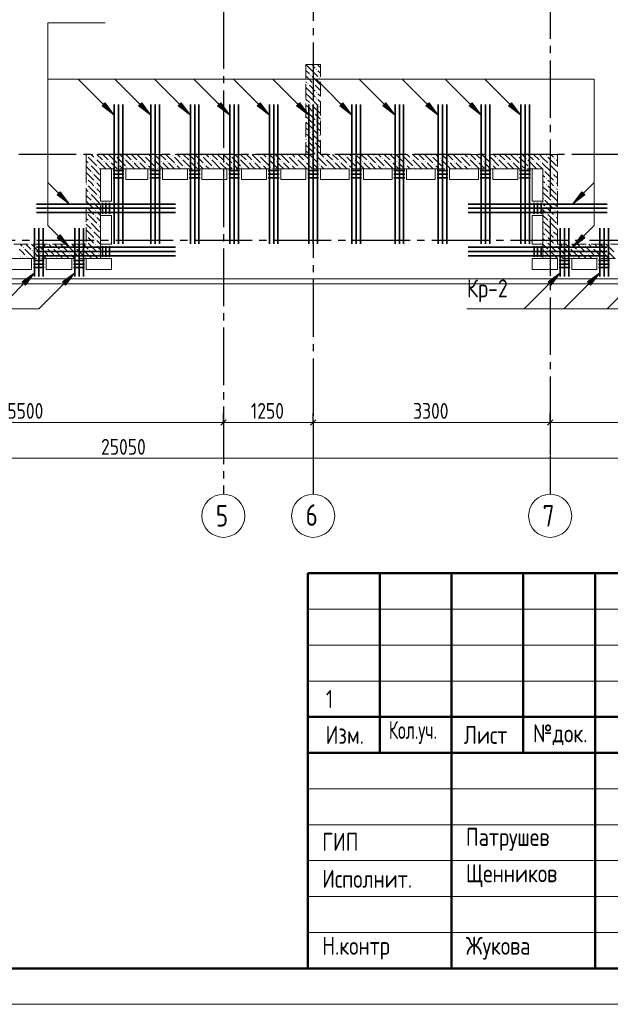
# Model space of a CAD drawing. Header units: millimetres. Extents: x 0 to 43617, y 0 to 59400.
# Tile 8 of 33: x 18988 to 27211, y 0 to 13706. Entities that reach past the tile are written whole.
import ezdxf

# ---------------------------------------------------------------- set-up
doc = ezdxf.new("R2010")
doc.units = ezdxf.units.MM
doc.linetypes.add('______2', pattern=[270, 200, -70])
doc.linetypes.add('______5', pattern=[1100, 800, -100, 100, -100])
for name, color, linetype, lineweight in [('S1 Стержни арматуры фон', 7, 'Continuous', 25), ('Standard', 7, 'Continuous', 25), ('Оси', 40, '______5', 18), ('Позиционная метка номер позиции', 7, 'Continuous', 13), ('Поперечное армирование AW фон', 7, 'Continuous', 25)]:
    doc.layers.add(name, color=color, linetype=linetype, lineweight=lineweight)
doc.layers.add('ЖБ Перекрытие верхний уровень', color=7, linetype='Continuous', lineweight=25, true_color=0xe0e0ff)
doc.layers.add('ЖБ Стена верхний уровень', color=7, linetype='Continuous', lineweight=25, true_color=0x006e00)
doc.styles.add('GOST 2.304-81', font='txt')
doc.styles.add('ISOCPEUR', font='txt')

msp = doc.modelspace()

# ---------------------------------------------------------------- hatches: boundary and pattern name
at = {"layer": 'ЖБ Стена верхний уровень', "linetype": 'Continuous', "lineweight": 18, "transparency": 33554687}
for points in [[(23034, 12933), (23041, 12940), (23047, 12933), (23041, 12927)], [(23114, 13013), (23121, 13020), (23127, 13013), (23121, 13007)], [(23154, 12893), (23161, 12900), (23167, 12893), (23161, 12887)], [(22994, 12813), (23001, 12820), (23007, 12813), (23001, 12807)], [(23074, 12813), (23081, 12820), (23087, 12813), (23081, 12807)], [(23114, 12693), (23121, 12700), (23127, 12693), (23121, 12687)], [(23114, 12613), (23121, 12620), (23127, 12613), (23121, 12607)], [(23034, 12533), (23041, 12540), (23047, 12533), (23041, 12527)], [(23154, 12493), (23161, 12500), (23167, 12493), (23161, 12487)], [(22994, 12413), (23001, 12420), (23007, 12413), (23001, 12407)], [(23074, 12413), (23081, 12420), (23087, 12413), (23081, 12407)], [(23114, 12293), (23121, 12300), (23127, 12293), (23121, 12287)], [(23114, 12213), (23121, 12220), (23127, 12213), (23121, 12207)], [(23034, 12133), (23041, 12140), (23047, 12133), (23041, 12127)], [(23154, 12093), (23161, 12100), (23167, 12093), (23161, 12087)], [(22994, 12013), (23001, 12020), (23007, 12013), (23001, 12007)], [(23074, 12013), (23081, 12020), (23087, 12013), (23081, 12007)], [(19914, 11813), (19921, 11820), (19927, 11813), (19921, 11807)], [(20314, 11813), (20321, 11820), (20327, 11813), (20321, 11807)], [(20714, 11813), (20721, 11820), (20727, 11813), (20721, 11807)], [(21114, 11813), (21121, 11820), (21127, 11813), (21121, 11807)], [(21514, 11813), (21521, 11820), (21527, 11813), (21521, 11807)], [(21914, 11813), (21921, 11820), (21927, 11813), (21921, 11807)], [(22314, 11813), (22321, 11820), (22327, 11813), (22321, 11807)], [(22714, 11813), (22721, 11820), (22727, 11813), (22721, 11807)], [(23114, 11893), (23121, 11900), (23127, 11893), (23121, 11887)], [(23114, 11813), (23121, 11820), (23127, 11813), (23121, 11807)], [(23514, 11813), (23521, 11820), (23527, 11813), (23521, 11807)], [(23914, 11813), (23921, 11820), (23927, 11813), (23921, 11807)], [(24314, 11813), (24321, 11820), (24327, 11813), (24321, 11807)], [(24714, 11813), (24721, 11820), (24727, 11813), (24721, 11807)], [(25114, 11813), (25121, 11820), (25127, 11813), (25121, 11807)], [(25514, 11813), (25521, 11820), (25527, 11813), (25521, 11807)], [(25914, 11813), (25921, 11820), (25927, 11813), (25921, 11807)], [(26314, 11813), (26321, 11820), (26327, 11813), (26321, 11807)], [(19954, 11693), (19961, 11700), (19967, 11693), (19961, 11687)], [(20034, 11773), (20041, 11780), (20047, 11773), (20041, 11767)], [(20074, 11653), (20081, 11660), (20087, 11653), (20081, 11647)], [(20154, 11733), (20161, 11740), (20167, 11733), (20161, 11727)], [(20234, 11733), (20241, 11740), (20247, 11733), (20241, 11727)], [(20354, 11693), (20361, 11700), (20367, 11693), (20361, 11687)], [(20434, 11773), (20441, 11780), (20447, 11773), (20441, 11767)], [(20474, 11653), (20481, 11660), (20487, 11653), (20481, 11647)], [(20554, 11733), (20561, 11740), (20567, 11733), (20561, 11727)], [(20634, 11733), (20641, 11740), (20647, 11733), (20641, 11727)], [(20754, 11693), (20761, 11700), (20767, 11693), (20761, 11687)], [(20834, 11773), (20841, 11780), (20847, 11773), (20841, 11767)], [(20874, 11653), (20881, 11660), (20887, 11653), (20881, 11647)], [(20954, 11733), (20961, 11740), (20967, 11733), (20961, 11727)], [(21034, 11733), (21041, 11740), (21047, 11733), (21041, 11727)], [(21154, 11693), (21161, 11700), (21167, 11693), (21161, 11687)], [(21234, 11773), (21241, 11780), (21247, 11773), (21241, 11767)], [(21274, 11653), (21281, 11660), (21287, 11653), (21281, 11647)], [(21354, 11733), (21361, 11740), (21367, 11733), (21361, 11727)], [(21434, 11733), (21441, 11740), (21447, 11733), (21441, 11727)], [(21554, 11693), (21561, 11700), (21567, 11693), (21561, 11687)], [(21634, 11773), (21641, 11780), (21647, 11773), (21641, 11767)], [(21674, 11653), (21681, 11660), (21687, 11653), (21681, 11647)], [(21754, 11733), (21761, 11740), (21767, 11733), (21761, 11727)], [(21834, 11733), (21841, 11740), (21847, 11733), (21841, 11727)], [(21954, 11693), (21961, 11700), (21967, 11693), (21961, 11687)], [(22034, 11773), (22041, 11780), (22047, 11773), (22041, 11767)], [(22074, 11653), (22081, 11660), (22087, 11653), (22081, 11647)], [(22154, 11733), (22161, 11740), (22167, 11733), (22161, 11727)], [(22234, 11733), (22241, 11740), (22247, 11733), (22241, 11727)], [(22354, 11693), (22361, 11700), (22367, 11693), (22361, 11687)], [(22434, 11773), (22441, 11780), (22447, 11773), (22441, 11767)], [(22474, 11653), (22481, 11660), (22487, 11653), (22481, 11647)], [(22554, 11733), (22561, 11740), (22567, 11733), (22561, 11727)], [(22634, 11733), (22641, 11740), (22647, 11733), (22641, 11727)], [(22754, 11693), (22761, 11700), (22767, 11693), (22761, 11687)], [(22834, 11773), (22841, 11780), (22847, 11773), (22841, 11767)], [(22874, 11653), (22881, 11660), (22887, 11653), (22881, 11647)], [(22954, 11733), (22961, 11740), (22967, 11733), (22961, 11727)], [(23034, 11733), (23041, 11740), (23047, 11733), (23041, 11727)], [(23154, 11693), (23161, 11700), (23167, 11693), (23161, 11687)], [(23234, 11773), (23241, 11780), (23247, 11773), (23241, 11767)], [(23274, 11653), (23281, 11660), (23287, 11653), (23281, 11647)], [(23354, 11733), (23361, 11740), (23367, 11733), (23361, 11727)], [(23434, 11733), (23441, 11740), (23447, 11733), (23441, 11727)], [(23554, 11693), (23561, 11700), (23567, 11693), (23561, 11687)], [(23634, 11773), (23641, 11780), (23647, 11773), (23641, 11767)], [(23674, 11653), (23681, 11660), (23687, 11653), (23681, 11647)], [(23754, 11733), (23761, 11740), (23767, 11733), (23761, 11727)], [(23834, 11733), (23841, 11740), (23847, 11733), (23841, 11727)], [(23954, 11693), (23961, 11700), (23967, 11693), (23961, 11687)], [(24034, 11773), (24041, 11780), (24047, 11773), (24041, 11767)], [(24074, 11653), (24081, 11660), (24087, 11653), (24081, 11647)], [(24154, 11733), (24161, 11740), (24167, 11733), (24161, 11727)], [(24234, 11733), (24241, 11740), (24247, 11733), (24241, 11727)], [(24354, 11693), (24361, 11700), (24367, 11693), (24361, 11687)], [(24434, 11773), (24441, 11780), (24447, 11773), (24441, 11767)], [(24474, 11653), (24481, 11660), (24487, 11653), (24481, 11647)], [(24554, 11733), (24561, 11740), (24567, 11733), (24561, 11727)], [(24634, 11733), (24641, 11740), (24647, 11733), (24641, 11727)], [(24754, 11693), (24761, 11700), (24767, 11693), (24761, 11687)], [(24834, 11773), (24841, 11780), (24847, 11773), (24841, 11767)], [(24874, 11653), (24881, 11660), (24887, 11653), (24881, 11647)], [(24954, 11733), (24961, 11740), (24967, 11733), (24961, 11727)], [(25034, 11733), (25041, 11740), (25047, 11733), (25041, 11727)], [(25154, 11693), (25161, 11700), (25167, 11693), (25161, 11687)], [(25234, 11773), (25241, 11780), (25247, 11773), (25241, 11767)], [(25274, 11653), (25281, 11660), (25287, 11653), (25281, 11647)], [(25354, 11733), (25361, 11740), (25367, 11733), (25361, 11727)], [(25434, 11733), (25441, 11740), (25447, 11733), (25441, 11727)], [(25554, 11693), (25561, 11700), (25567, 11693), (25561, 11687)], [(25634, 11773), (25641, 11780), (25647, 11773), (25641, 11767)], [(25674, 11653), (25681, 11660), (25687, 11653), (25681, 11647)], [(25754, 11733), (25761, 11740), (25767, 11733), (25761, 11727)], [(25834, 11733), (25841, 11740), (25847, 11733), (25841, 11727)], [(25954, 11693), (25961, 11700), (25967, 11693), (25961, 11687)], [(26034, 11773), (26041, 11780), (26047, 11773), (26041, 11767)], [(26074, 11653), (26081, 11660), (26087, 11653), (26081, 11647)], [(26154, 11733), (26161, 11740), (26167, 11733), (26161, 11727)], [(26234, 11733), (26241, 11740), (26247, 11733), (26241, 11727)], [(26354, 11693), (26361, 11700), (26367, 11693), (26361, 11687)], [(26434, 11773), (26441, 11780), (26447, 11773), (26441, 11767)], [(19994, 11573), (20001, 11580), (20007, 11573), (20001, 11567)], [(26274, 11613), (26281, 11620), (26287, 11613), (26281, 11607)], [(26394, 11573), (26401, 11580), (26407, 11573), (26401, 11567)], [(19914, 11493), (19921, 11500), (19927, 11493), (19921, 11487)], [(19914, 11413), (19921, 11420), (19927, 11413), (19921, 11407)], [(20034, 11453), (20041, 11460), (20047, 11453), (20041, 11447)], [(20034, 11373), (20041, 11380), (20047, 11373), (20041, 11367)], [(26314, 11493), (26321, 11500), (26327, 11493), (26321, 11487)], [(26314, 11413), (26321, 11420), (26327, 11413), (26321, 11407)], [(26434, 11453), (26441, 11460), (26447, 11453), (26441, 11447)], [(26434, 11373), (26441, 11380), (26447, 11373), (26441, 11367)], [(19954, 11293), (19961, 11300), (19967, 11293), (19961, 11287)], [(20074, 11253), (20081, 11260), (20087, 11253), (20081, 11247)], [(26354, 11293), (26361, 11300), (26367, 11293), (26361, 11287)], [(19994, 11173), (20001, 11180), (20007, 11173), (20001, 11167)], [(26274, 11213), (26281, 11220), (26287, 11213), (26281, 11207)], [(26394, 11173), (26401, 11180), (26407, 11173), (26401, 11167)], [(19914, 11093), (19921, 11100), (19927, 11093), (19921, 11087)], [(19914, 11013), (19921, 11020), (19927, 11013), (19921, 11007)], [(20034, 11053), (20041, 11060), (20047, 11053), (20041, 11047)], [(20034, 10973), (20041, 10980), (20047, 10973), (20041, 10967)], [(26314, 11093), (26321, 11100), (26327, 11093), (26321, 11087)], [(26314, 11013), (26321, 11020), (26327, 11013), (26321, 11007)], [(26434, 11053), (26441, 11060), (26447, 11053), (26441, 11047)], [(26434, 10973), (26441, 10980), (26447, 10973), (26441, 10967)], [(19954, 10893), (19961, 10900), (19967, 10893), (19961, 10887)], [(20074, 10853), (20081, 10860), (20087, 10853), (20081, 10847)], [(26354, 10893), (26361, 10900), (26367, 10893), (26361, 10887)], [(19914, 10693), (19921, 10700), (19927, 10693), (19921, 10687)], [(19994, 10773), (20001, 10780), (20007, 10773), (20001, 10767)], [(26274, 10813), (26281, 10820), (26287, 10813), (26281, 10807)], [(26314, 10693), (26321, 10700), (26327, 10693), (26321, 10687)], [(26394, 10773), (26401, 10780), (26407, 10773), (26401, 10767)], [(19234, 10573), (19241, 10580), (19247, 10573), (19241, 10567)], [(19634, 10573), (19641, 10580), (19647, 10573), (19641, 10567)], [(19914, 10613), (19921, 10620), (19927, 10613), (19921, 10607)], [(20034, 10653), (20041, 10660), (20047, 10653), (20041, 10647)], [(20034, 10573), (20041, 10580), (20047, 10573), (20041, 10567)], [(26314, 10613), (26321, 10620), (26327, 10613), (26321, 10607)], [(26434, 10653), (26441, 10660), (26447, 10653), (26441, 10647)], [(26434, 10573), (26441, 10580), (26447, 10573), (26441, 10567)], [(26834, 10573), (26841, 10580), (26847, 10573), (26841, 10567)], [(18994, 10413), (19001, 10420), (19007, 10413), (19001, 10407)], [(19034, 10533), (19041, 10540), (19047, 10533), (19041, 10527)], [(19074, 10413), (19081, 10420), (19087, 10413), (19081, 10407)], [(19154, 10493), (19161, 10500), (19167, 10493), (19161, 10487)], [(19274, 10453), (19281, 10460), (19287, 10453), (19281, 10447)], [(19354, 10533), (19361, 10540), (19367, 10533), (19361, 10527)], [(19394, 10413), (19401, 10420), (19407, 10413), (19401, 10407)], [(19434, 10533), (19441, 10540), (19447, 10533), (19441, 10527)], [(19474, 10413), (19481, 10420), (19487, 10413), (19481, 10407)], [(19554, 10493), (19561, 10500), (19567, 10493), (19561, 10487)], [(19674, 10453), (19681, 10460), (19687, 10453), (19681, 10447)], [(19754, 10533), (19761, 10540), (19767, 10533), (19761, 10527)], [(19794, 10413), (19801, 10420), (19807, 10413), (19801, 10407)], [(19834, 10533), (19841, 10540), (19847, 10533), (19841, 10527)], [(19874, 10413), (19881, 10420), (19887, 10413), (19881, 10407)], [(19954, 10493), (19961, 10500), (19967, 10493), (19961, 10487)], [(20074, 10453), (20081, 10460), (20087, 10453), (20081, 10447)], [(26274, 10413), (26281, 10420), (26287, 10413), (26281, 10407)], [(26354, 10493), (26361, 10500), (26367, 10493), (26361, 10487)], [(26474, 10453), (26481, 10460), (26487, 10453), (26481, 10447)], [(26554, 10533), (26561, 10540), (26567, 10533), (26561, 10527)], [(26594, 10413), (26601, 10420), (26607, 10413), (26601, 10407)], [(26634, 10533), (26641, 10540), (26647, 10533), (26641, 10527)], [(26674, 10413), (26681, 10420), (26687, 10413), (26681, 10407)], [(26754, 10493), (26761, 10500), (26767, 10493), (26761, 10487)], [(26874, 10453), (26881, 10460), (26887, 10453), (26881, 10447)], [(26954, 10533), (26961, 10540), (26967, 10533), (26961, 10527)], [(26994, 10413), (27001, 10420), (27007, 10413), (27001, 10407)], [(27034, 10533), (27041, 10540), (27047, 10533), (27041, 10527)], [(27074, 10413), (27081, 10420), (27087, 10413), (27081, 10407)], [(27154, 10493), (27161, 10500), (27167, 10493), (27161, 10487)]]:
    msp.add_hatch(color=7, dxfattribs=at).paths.add_polyline_path(points, flags=16)
at = {"layer": 'Позиционная метка номер позиции', "linetype": 'Continuous', "lineweight": 13, "transparency": 33554687}
for points in [[(20177, 12549), (20304, 12379), (20134, 12506)], [(20687, 12549), (20814, 12379), (20644, 12506)], [(21237, 12549), (21364, 12379), (21194, 12506)], [(21787, 12549), (21914, 12379), (21744, 12506)], [(22337, 12549), (22464, 12379), (22294, 12506)], [(22887, 12549), (23014, 12379), (22844, 12506)], [(23487, 12549), (23614, 12379), (23444, 12506)], [(24087, 12549), (24214, 12379), (24044, 12506)], [(24687, 12549), (24814, 12379), (24644, 12506)], [(25287, 12549), (25414, 12379), (25244, 12506)], [(25837, 12549), (25964, 12379), (25794, 12506)], [(25837, 12549), (25964, 12379), (25794, 12506)], [(19552, 11310), (19679, 11140), (19509, 11267)], [(26857, 11267), (26687, 11140), (26814, 11310)], [(19552, 10710), (19679, 10540), (19509, 10667)], [(19552, 10710), (19679, 10540), (19509, 10667)], [(26857, 10667), (26687, 10540), (26814, 10710)], [(26857, 10667), (26687, 10540), (26814, 10710)], [(19024, 10055), (19194, 10182), (19067, 10012)], [(19584, 10055), (19754, 10182), (19627, 10012)], [(19584, 10055), (19754, 10182), (19627, 10012)], [(26344, 10055), (26514, 10182), (26387, 10012)], [(26894, 10055), (27064, 10182), (26937, 10012)]]:
    msp.add_hatch(color=7, dxfattribs=at).paths.add_polyline_path(points, flags=16)

# ---------------------------------------------------------------- linework, layer by layer
at = {"layer": 'S1 Стержни арматуры фон', "color": 7, "linetype": 'Continuous', "lineweight": 35, "transparency": 33554687}
for p, q in [((20304, 12524), (20304, 10586)), ((20304, 12524), (20304, 10586)), ((20364, 12524), (20364, 10586)), ((20364, 12524), (20364, 10586)), ((20424, 12524), (20424, 10586)), ((20424, 12524), (20424, 10586)), ((20814, 12524), (20814, 10586)), ((20814, 12524), (20814, 10586)), ((20874, 12524), (20874, 10586)), ((20874, 12524), (20874, 10586)), ((20934, 12524), (20934, 10586)), ((20934, 12524), (20934, 10586)), ((21364, 12524), (21364, 10586)), ((21364, 12524), (21364, 10586)), ((21424, 12524), (21424, 10586)), ((21424, 12524), (21424, 10586)), ((21484, 12524), (21484, 10586)), ((21484, 12524), (21484, 10586)), ((21914, 12524), (21914, 10586)), ((21914, 12524), (21914, 10586)), ((21974, 12524), (21974, 10586)), ((21974, 12524), (21974, 10586)), ((22034, 12524), (22034, 10586)), ((22034, 12524), (22034, 10586)), ((22464, 12524), (22464, 10586)), ((22464, 12524), (22464, 10586)), ((22524, 12524), (22524, 10586)), ((22524, 12524), (22524, 10586)), ((22584, 12524), (22584, 10586)), ((22584, 12524), (22584, 10586)), ((23014, 12524), (23014, 10586)), ((23014, 12524), (23014, 10586)), ((23074, 12524), (23074, 10586)), ((23074, 12524), (23074, 10586)), ((23134, 12524), (23134, 10586)), ((23134, 12524), (23134, 10586)), ((23614, 12524), (23614, 10586)), ((23614, 12524), (23614, 10586)), ((23674, 12524), (23674, 10586)), ((23674, 12524), (23674, 10586)), ((23734, 12524), (23734, 10586)), ((23734, 12524), (23734, 10586)), ((24214, 12524), (24214, 10586)), ((24214, 12524), (24214, 10586)), ((24274, 12524), (24274, 10586)), ((24274, 12524), (24274, 10586)), ((24334, 12524), (24334, 10586)), ((24334, 12524), (24334, 10586)), ((24814, 12524), (24814, 10586)), ((24814, 12524), (24814, 10586)), ((24874, 12524), (24874, 10586)), ((24874, 12524), (24874, 10586)), ((24934, 12524), (24934, 10586)), ((24934, 12524), (24934, 10586)), ((25414, 12524), (25414, 10586)), ((25414, 12524), (25414, 10586)), ((25474, 12524), (25474, 10586)), ((25474, 12524), (25474, 10586)), ((25534, 12524), (25534, 10586)), ((25534, 12524), (25534, 10586)), ((25964, 12524), (25964, 10586)), ((25964, 12524), (25964, 10586)), ((26024, 12524), (26024, 10586)), ((26024, 12524), (26024, 10586)), ((26084, 12524), (26084, 10586)), ((26084, 12524), (26084, 10586)), ((19220, 11140), (21158, 11140)), ((19220, 11140), (21158, 11140)), ((25230, 11140), (27168, 11140)), ((25230, 11140), (27168, 11140)), ((19220, 11080), (21158, 11080)), ((19220, 11080), (21158, 11080)), ((19220, 11020), (21158, 11020)), ((19220, 11020), (21158, 11020)), ((25230, 11080), (27168, 11080)), ((25230, 11080), (27168, 11080)), ((25230, 11020), (27168, 11020)), ((25230, 11020), (27168, 11020)), ((19194, 10130), (19194, 10802)), ((19254, 10130), (19254, 10802)), ((19314, 10130), (19314, 10802)), ((19754, 10130), (19754, 10802)), ((19814, 10130), (19814, 10802)), ((19874, 10130), (19874, 10802)), ((26514, 10130), (26514, 10802)), ((26574, 10130), (26574, 10802)), ((26634, 10130), (26634, 10802)), ((27064, 10130), (27064, 10802)), ((27124, 10130), (27124, 10802)), ((27184, 10130), (27184, 10802)), ((19220, 10540), (21158, 10540)), ((19220, 10540), (21158, 10540)), ((19220, 10480), (21158, 10480)), ((19220, 10480), (21158, 10480)), ((19220, 10420), (21158, 10420)), ((19220, 10420), (21158, 10420)), ((25230, 10540), (27168, 10540)), ((25230, 10540), (27168, 10540)), ((25230, 10480), (27168, 10480)), ((25230, 10480), (27168, 10480)), ((25230, 10420), (27168, 10420)), ((25230, 10420), (27168, 10420))]:
    msp.add_line(p, q, dxfattribs=at)
at = {"layer": 'Standard', "color": 251, "linetype": 'Continuous', "lineweight": -3, "true_color": 0x656565, "transparency": 33554687}
for p, q in [((21824, 8100), (21824, 8225)), ((23074, 8100), (23074, 8225)), ((26374, 8100), (26374, 8225)), ((21824, 8100), (21824, 7975)), ((21824, 8100), (21824, 7648)), ((23074, 8100), (23074, 7975)), ((23074, 8100), (23074, 7648)), ((26374, 8100), (26374, 7975)), ((26374, 8100), (26374, 7648))]:
    msp.add_line(p, q, dxfattribs=at)
at = {"layer": 'Standard', "color": 7, "linetype": 'Continuous', "lineweight": 13, "transparency": 33554687}
for p, q in [((16324, 8100), (21824, 8100)), ((21824, 8100), (23074, 8100)), ((23074, 8100), (26374, 8100)), ((26374, 8100), (29674, 8100)), ((32974, 7600), (7924, 7600)), ((23000, 5500), (29500, 5500)), ((23000, 5000), (29500, 5000)), ((23000, 4500), (29500, 4500)), ((23000, 3000), (29500, 3000)), ((23000, 2500), (29500, 2500)), ((23000, 2500), (29500, 2500)), ((23000, 2000), (29500, 2000)), ((23000, 2000), (29500, 2000)), ((23000, 1500), (29500, 1500)), ((23000, 1000), (29500, 1000))]:
    msp.add_line(p, q, dxfattribs=at)
at = {"layer": 'Standard', "color": 7, "linetype": 'Continuous', "lineweight": 25, "transparency": 33554687}
for p, q in [((21786, 8062), (21861, 8138)), ((23036, 8062), (23111, 8138)), ((26336, 8062), (26411, 8138)), ((23000, 500), (41500, 500)), ((23000, 500), (41500, 500)), ((23000, 500), (41500, 500))]:
    msp.add_line(p, q, dxfattribs=at)
at = {"layer": 'Standard', "color": 7, "linetype": 'Continuous', "lineweight": 50, "transparency": 33554687}
for p, q in [((23000, 500), (23000, 6000)), ((23000, 6000), (41500, 6000)), ((24000, 3500), (24000, 6000)), ((25000, 500), (25000, 6000)), ((26000, 3500), (26000, 6000)), ((27000, 500), (27000, 6000)), ((23000, 4000), (29500, 4000)), ((23000, 4000), (29500, 4000)), ((23000, 3500), (29500, 3500)), ((23000, 3500), (29500, 3500))]:
    msp.add_line(p, q, dxfattribs=at)
at = {"layer": 'Standard', "color": 7, "linetype": 'Continuous', "lineweight": 13, "transparency": 33554687}
msp.add_lwpolyline([(0, 0), (42000, 0), (42000, 59400), (0, 59400), (0, 0)], close=True, dxfattribs=at)
at = {"layer": 'Standard', "color": 7, "linetype": 'Continuous', "lineweight": 50, "transparency": 33554687}
msp.add_lwpolyline([(2000, 58900), (41500, 58900), (41500, 500), (2000, 500), (2000, 58900)], close=True, dxfattribs=at)
at = {"layer": 'Standard', "color": 254, "linetype": 'Continuous', "lineweight": 13, "true_color": 0xc4c4ff, "transparency": 33554687}
msp.add_lwpolyline([(7324, 10030), (33149, 10030), (33149, 57295), (7324, 57295), (7324, 10030)], dxfattribs=at)
at = {"layer": 'ЖБ Перекрытие верхний уровень', "color": 7, "linetype": 'Continuous', "lineweight": 18, "transparency": 33554687}
for p, q in [((20114, 11180), (20114, 11630)), ((20114, 11630), (20264, 11630)), ((20264, 11630), (20264, 11180)), ((20464, 11480), (20464, 11630)), ((20464, 11630), (20774, 11630)), ((20774, 11630), (20774, 11480)), ((20974, 11480), (20974, 11630)), ((20974, 11630), (21324, 11630)), ((21324, 11630), (21324, 11480)), ((21524, 11480), (21524, 11630)), ((21524, 11630), (21874, 11630)), ((21874, 11630), (21874, 11480)), ((22074, 11630), (22424, 11630)), ((22074, 11480), (22074, 11630)), ((22424, 11630), (22424, 11480)), ((22624, 11480), (22624, 11630)), ((22624, 11630), (22974, 11630)), ((22974, 11630), (22974, 11480)), ((23174, 11480), (23174, 11630)), ((23174, 11630), (23574, 11630)), ((23574, 11630), (23574, 11480)), ((23774, 11630), (24174, 11630)), ((23774, 11480), (23774, 11630)), ((24174, 11630), (24174, 11480)), ((24374, 11480), (24374, 11630)), ((24374, 11630), (24774, 11630)), ((24774, 11630), (24774, 11480)), ((24974, 11480), (24974, 11630)), ((24974, 11630), (25374, 11630)), ((25374, 11630), (25374, 11480)), ((25574, 11630), (25924, 11630)), ((25574, 11480), (25574, 11630)), ((25924, 11630), (25924, 11480)), ((26124, 11180), (26124, 11630)), ((26124, 11630), (26274, 11630)), ((26274, 11630), (26274, 11180)), ((20774, 11480), (20464, 11480)), ((21324, 11480), (20974, 11480)), ((21874, 11480), (21524, 11480)), ((22424, 11480), (22074, 11480)), ((22974, 11480), (22624, 11480)), ((23574, 11480), (23174, 11480)), ((24174, 11480), (23774, 11480)), ((24774, 11480), (24374, 11480)), ((25374, 11480), (24974, 11480)), ((25924, 11480), (25574, 11480)), ((20264, 11180), (20114, 11180)), ((26274, 11180), (26124, 11180)), ((20114, 10580), (20114, 10980)), ((20114, 10980), (20264, 10980)), ((20264, 10980), (20264, 10580)), ((26124, 10580), (26124, 10980)), ((26124, 10980), (26274, 10980)), ((26274, 10980), (26274, 10580)), ((20264, 10580), (20114, 10580)), ((26274, 10580), (26124, 10580)), ((18754, 10380), (19154, 10380)), ((19154, 10380), (19154, 10230)), ((19354, 10230), (19354, 10380)), ((19354, 10380), (19714, 10380)), ((19714, 10380), (19714, 10230)), ((19914, 10230), (19914, 10380)), ((19914, 10380), (20264, 10380)), ((20264, 10380), (20264, 10230)), ((26124, 10380), (26474, 10380)), ((26124, 10230), (26124, 10380)), ((26474, 10380), (26474, 10230)), ((26674, 10230), (26674, 10380)), ((26674, 10380), (27024, 10380)), ((27024, 10380), (27024, 10230)), ((19154, 10230), (18754, 10230)), ((19714, 10230), (19354, 10230)), ((20264, 10230), (19914, 10230)), ((26474, 10230), (26124, 10230)), ((27024, 10230), (26674, 10230)), ((18094, 10100), (33074, 10100))]:
    msp.add_line(p, q, dxfattribs=at)
at = {"layer": 'ЖБ Стена верхний уровень', "color": 251, "linetype": '______2', "lineweight": 13, "true_color": 0x656565, "transparency": 33554687}
for p, q in [((23174, 13080), (22974, 13080)), ((22974, 13080), (22974, 11830)), ((23174, 11830), (23174, 13080)), ((22974, 11830), (19914, 11830)), ((19914, 11830), (19914, 11630)), ((26274, 11830), (23174, 11830)), ((26474, 11830), (26274, 11830)), ((26474, 10580), (26474, 11830)), ((19914, 11630), (19914, 10580)), ((20114, 10380), (20114, 11630)), ((20114, 11630), (26274, 11630)), ((26274, 11630), (26274, 10580)), ((19914, 10580), (18292, 10580)), ((26274, 10580), (26274, 10380)), ((29574, 10580), (26474, 10580)), ((18210, 10380), (19914, 10380)), ((19914, 10380), (20114, 10380)), ((26274, 10380), (29574, 10380))]:
    msp.add_line(p, q, dxfattribs=at)
at = {"layer": 'ЖБ Стена верхний уровень', "color": 9, "linetype": 'Continuous', "lineweight": 18, "true_color": 0xc7c7c7, "transparency": 33554687}
for p, q in [((22974, 13080), (23021, 13033)), ((23021, 13033), (23141, 12913)), ((23054, 13080), (23101, 13033)), ((23174, 13040), (23141, 13073)), ((22974, 13000), (23021, 12953)), ((23021, 12873), (22981, 12913)), ((23061, 12913), (23174, 12800)), ((23141, 12993), (23174, 12960)), ((22974, 12840), (22981, 12833)), ((23021, 12713), (22974, 12760)), ((23061, 12833), (23021, 12873)), ((23021, 12793), (23101, 12713)), ((23101, 12793), (23174, 12720)), ((22974, 12680), (23021, 12633)), ((23021, 12713), (23101, 12633)), ((23021, 12633), (23141, 12513)), ((23174, 12640), (23141, 12673)), ((22974, 12600), (23021, 12553)), ((23021, 12473), (22981, 12513)), ((23061, 12433), (23021, 12473)), ((23061, 12513), (23174, 12400)), ((23141, 12593), (23174, 12560)), ((22974, 12440), (22981, 12433)), ((23021, 12313), (22974, 12360)), ((23021, 12393), (23101, 12313)), ((23101, 12393), (23174, 12320)), ((22974, 12280), (23021, 12233)), ((22974, 12200), (23021, 12153)), ((23021, 12313), (23101, 12233)), ((23021, 12233), (23141, 12113)), ((23174, 12240), (23141, 12273)), ((23021, 12073), (22981, 12113)), ((23061, 12033), (23021, 12073)), ((23061, 12113), (23174, 12000)), ((23141, 12193), (23174, 12160)), ((22974, 12040), (22981, 12033)), ((23021, 11913), (22974, 11960)), ((23021, 11993), (23101, 11913)), ((23101, 11993), (23174, 11920)), ((19941, 11793), (20061, 11673)), ((20021, 11793), (19984, 11830)), ((20064, 11830), (20141, 11753)), ((20144, 11830), (20221, 11753)), ((20224, 11830), (20341, 11713)), ((20341, 11793), (20461, 11673)), ((20421, 11793), (20384, 11830)), ((20464, 11830), (20541, 11753)), ((20544, 11830), (20621, 11753)), ((20624, 11830), (20741, 11713)), ((20741, 11793), (20861, 11673)), ((20821, 11793), (20784, 11830)), ((20864, 11830), (20941, 11753)), ((20944, 11830), (21021, 11753)), ((21024, 11830), (21141, 11713)), ((21141, 11793), (21261, 11673)), ((21221, 11793), (21184, 11830)), ((21264, 11830), (21341, 11753)), ((21344, 11830), (21421, 11753)), ((21424, 11830), (21541, 11713)), ((21541, 11793), (21661, 11673)), ((21621, 11793), (21584, 11830)), ((21664, 11830), (21741, 11753)), ((21744, 11830), (21821, 11753)), ((21824, 11830), (21941, 11713)), ((21941, 11793), (22061, 11673)), ((22021, 11793), (21984, 11830)), ((22064, 11830), (22141, 11753)), ((22144, 11830), (22221, 11753)), ((22224, 11830), (22341, 11713)), ((22341, 11793), (22461, 11673)), ((22421, 11793), (22384, 11830)), ((22464, 11830), (22541, 11753)), ((22544, 11830), (22621, 11753)), ((22624, 11830), (22741, 11713)), ((22741, 11793), (22861, 11673)), ((22821, 11793), (22784, 11830)), ((22864, 11830), (22941, 11753)), ((22944, 11830), (23021, 11753)), ((22974, 11880), (23021, 11833)), ((23021, 11913), (23101, 11833)), ((23021, 11833), (23024, 11830)), ((23024, 11830), (23141, 11713)), ((23174, 11840), (23141, 11873)), ((23141, 11793), (23261, 11673)), ((23221, 11793), (23184, 11830)), ((23264, 11830), (23341, 11753)), ((23344, 11830), (23421, 11753)), ((23424, 11830), (23541, 11713)), ((23541, 11793), (23661, 11673)), ((23621, 11793), (23584, 11830)), ((23664, 11830), (23741, 11753)), ((23744, 11830), (23821, 11753)), ((23824, 11830), (23941, 11713)), ((23941, 11793), (24061, 11673)), ((24021, 11793), (23984, 11830)), ((24064, 11830), (24141, 11753)), ((24144, 11830), (24221, 11753)), ((24224, 11830), (24341, 11713)), ((24341, 11793), (24461, 11673)), ((24421, 11793), (24384, 11830)), ((24464, 11830), (24541, 11753)), ((24544, 11830), (24621, 11753)), ((24624, 11830), (24741, 11713)), ((24741, 11793), (24861, 11673)), ((24821, 11793), (24784, 11830)), ((24864, 11830), (24941, 11753)), ((24944, 11830), (25021, 11753)), ((25024, 11830), (25141, 11713)), ((25141, 11793), (25261, 11673)), ((25221, 11793), (25184, 11830)), ((25264, 11830), (25341, 11753)), ((25344, 11830), (25421, 11753)), ((25424, 11830), (25541, 11713)), ((25541, 11793), (25661, 11673)), ((25621, 11793), (25584, 11830)), ((25664, 11830), (25741, 11753)), ((25744, 11830), (25821, 11753)), ((25824, 11830), (25941, 11713)), ((25941, 11793), (26061, 11673)), ((26021, 11793), (25984, 11830)), ((26064, 11830), (26141, 11753)), ((26144, 11830), (26221, 11753)), ((26224, 11830), (26274, 11780)), ((26341, 11793), (26461, 11673)), ((26421, 11793), (26384, 11830)), ((26464, 11830), (26474, 11820)), ((19914, 11740), (19941, 11713)), ((19914, 11660), (19944, 11630)), ((19981, 11673), (20024, 11630)), ((20061, 11753), (20181, 11633)), ((20221, 11673), (20181, 11713)), ((20261, 11633), (20221, 11673)), ((20261, 11713), (20344, 11630)), ((20381, 11673), (20424, 11630)), ((20461, 11753), (20581, 11633)), ((20621, 11673), (20581, 11713)), ((20661, 11633), (20621, 11673)), ((20661, 11713), (20744, 11630)), ((20781, 11673), (20824, 11630)), ((20861, 11753), (20981, 11633)), ((21021, 11673), (20981, 11713)), ((21061, 11633), (21021, 11673)), ((21061, 11713), (21144, 11630)), ((21181, 11673), (21224, 11630)), ((21261, 11753), (21381, 11633)), ((21421, 11673), (21381, 11713)), ((21461, 11633), (21421, 11673)), ((21461, 11713), (21544, 11630)), ((21581, 11673), (21624, 11630)), ((21661, 11753), (21781, 11633)), ((21821, 11673), (21781, 11713)), ((21861, 11633), (21821, 11673)), ((21861, 11713), (21944, 11630)), ((21981, 11673), (22024, 11630)), ((22061, 11753), (22181, 11633)), ((22221, 11673), (22181, 11713)), ((22261, 11633), (22221, 11673)), ((22261, 11713), (22344, 11630)), ((22381, 11673), (22424, 11630)), ((22461, 11753), (22581, 11633)), ((22621, 11673), (22581, 11713)), ((22661, 11633), (22621, 11673)), ((22661, 11713), (22744, 11630)), ((22781, 11673), (22824, 11630)), ((22861, 11753), (22981, 11633)), ((23021, 11673), (22981, 11713)), ((23061, 11633), (23021, 11673)), ((23061, 11713), (23144, 11630)), ((23181, 11673), (23224, 11630)), ((23261, 11753), (23381, 11633)), ((23421, 11673), (23381, 11713)), ((23461, 11633), (23421, 11673)), ((23461, 11713), (23544, 11630)), ((23581, 11673), (23624, 11630)), ((23661, 11753), (23781, 11633)), ((23821, 11673), (23781, 11713)), ((23861, 11633), (23821, 11673)), ((23861, 11713), (23944, 11630)), ((23981, 11673), (24024, 11630)), ((24061, 11753), (24181, 11633)), ((24221, 11673), (24181, 11713)), ((24261, 11633), (24221, 11673)), ((24261, 11713), (24344, 11630)), ((24381, 11673), (24424, 11630)), ((24461, 11753), (24581, 11633)), ((24621, 11673), (24581, 11713)), ((24661, 11633), (24621, 11673)), ((24661, 11713), (24744, 11630)), ((24781, 11673), (24824, 11630)), ((24861, 11753), (24981, 11633)), ((25021, 11673), (24981, 11713)), ((25061, 11633), (25021, 11673)), ((25061, 11713), (25144, 11630)), ((25181, 11673), (25224, 11630)), ((25261, 11753), (25381, 11633)), ((25421, 11673), (25381, 11713)), ((25461, 11633), (25421, 11673)), ((25461, 11713), (25544, 11630)), ((25581, 11673), (25624, 11630)), ((25661, 11753), (25781, 11633)), ((25821, 11673), (25781, 11713)), ((25861, 11633), (25821, 11673)), ((25861, 11713), (25944, 11630)), ((25981, 11673), (26024, 11630)), ((26061, 11753), (26181, 11633)), ((26221, 11673), (26181, 11713)), ((26261, 11633), (26221, 11673)), ((26261, 11713), (26274, 11700)), ((26274, 11780), (26341, 11713)), ((26274, 11700), (26381, 11593)), ((26381, 11673), (26474, 11580)), ((26461, 11753), (26474, 11740)), ((19914, 11580), (20021, 11473)), ((19944, 11630), (19981, 11593)), ((20114, 11460), (20021, 11553)), ((20024, 11630), (20101, 11553)), ((20104, 11630), (20101, 11633)), ((20114, 11620), (20104, 11630)), ((20504, 11630), (20501, 11633)), ((20904, 11630), (20901, 11633)), ((21304, 11630), (21301, 11633)), ((21704, 11630), (21701, 11633)), ((22104, 11630), (22101, 11633)), ((22504, 11630), (22501, 11633)), ((22904, 11630), (22901, 11633)), ((23304, 11630), (23301, 11633)), ((23704, 11630), (23701, 11633)), ((24104, 11630), (24101, 11633)), ((24504, 11630), (24501, 11633)), ((24904, 11630), (24901, 11633)), ((25304, 11630), (25301, 11633)), ((25704, 11630), (25701, 11633)), ((26104, 11630), (26101, 11633)), ((26274, 11540), (26301, 11513)), ((26301, 11593), (26421, 11473)), ((26474, 11500), (26421, 11553)), ((19981, 11433), (19941, 11473)), ((19941, 11393), (20061, 11273)), ((20021, 11393), (19981, 11433)), ((20061, 11433), (20114, 11380)), ((26274, 11460), (26301, 11433)), ((26274, 11380), (26341, 11313)), ((26381, 11433), (26341, 11473)), ((26341, 11393), (26461, 11273)), ((26421, 11393), (26381, 11433)), ((26461, 11433), (26474, 11420)), ((19914, 11340), (19941, 11313)), ((19914, 11260), (19981, 11193)), ((19981, 11273), (20101, 11153)), ((20061, 11353), (20114, 11300)), ((26274, 11300), (26381, 11193)), ((26381, 11273), (26474, 11180)), ((26461, 11353), (26474, 11340)), ((19914, 11180), (20021, 11073)), ((20114, 11060), (20021, 11153)), ((20114, 11220), (20101, 11233)), ((26274, 11140), (26301, 11113)), ((26301, 11193), (26421, 11073)), ((26474, 11100), (26421, 11153)), ((19981, 11033), (19941, 11073)), ((19941, 10993), (20061, 10873)), ((20021, 10993), (19981, 11033)), ((20061, 11033), (20114, 10980)), ((26274, 11060), (26301, 11033)), ((26274, 10980), (26341, 10913)), ((26381, 11033), (26341, 11073)), ((26341, 10993), (26461, 10873)), ((26421, 10993), (26381, 11033)), ((26461, 11033), (26474, 11020)), ((19914, 10940), (19941, 10913)), ((19914, 10860), (19981, 10793)), ((19981, 10873), (20101, 10753)), ((20061, 10953), (20114, 10900)), ((20114, 10820), (20101, 10833)), ((26274, 10900), (26381, 10793)), ((26381, 10873), (26474, 10780)), ((26461, 10953), (26474, 10940)), ((19914, 10780), (20021, 10673)), ((20114, 10660), (20021, 10753)), ((26274, 10740), (26301, 10713)), ((26301, 10793), (26421, 10673)), ((26474, 10700), (26421, 10753)), ((18994, 10580), (19021, 10553)), ((19074, 10580), (19141, 10513)), ((19154, 10580), (19261, 10473)), ((19314, 10580), (19341, 10553)), ((19394, 10580), (19421, 10553)), ((19474, 10580), (19541, 10513)), ((19554, 10580), (19661, 10473)), ((19714, 10580), (19741, 10553)), ((19794, 10580), (19821, 10553)), ((19874, 10580), (19914, 10540)), ((19981, 10633), (19941, 10673)), ((19941, 10593), (20061, 10473)), ((20021, 10593), (19981, 10633)), ((20061, 10633), (20114, 10580)), ((26274, 10660), (26301, 10633)), ((26274, 10580), (26274, 10580)), ((26274, 10580), (26341, 10513)), ((26381, 10633), (26341, 10673)), ((26341, 10593), (26354, 10580)), ((26354, 10580), (26461, 10473)), ((26421, 10593), (26381, 10633)), ((26461, 10633), (26474, 10620)), ((26514, 10580), (26541, 10553)), ((26594, 10580), (26621, 10553)), ((26674, 10580), (26741, 10513)), ((26754, 10580), (26861, 10473)), ((26914, 10580), (26941, 10553)), ((26994, 10580), (27021, 10553)), ((27074, 10580), (27141, 10513)), ((27154, 10580), (27261, 10473)), ((19021, 10473), (18981, 10513)), ((19061, 10433), (19021, 10473)), ((19061, 10513), (19181, 10393)), ((19181, 10473), (19274, 10380)), ((19261, 10553), (19381, 10433)), ((19354, 10380), (19301, 10433)), ((19421, 10473), (19381, 10513)), ((19461, 10433), (19421, 10473)), ((19461, 10513), (19581, 10393)), ((19581, 10473), (19674, 10380)), ((19661, 10553), (19781, 10433)), ((19754, 10380), (19701, 10433)), ((19821, 10473), (19781, 10513)), ((19861, 10433), (19821, 10473)), ((19861, 10513), (19914, 10460)), ((19914, 10540), (19941, 10513)), ((19914, 10460), (19981, 10393)), ((19981, 10473), (20074, 10380)), ((20061, 10553), (20114, 10500)), ((20114, 10420), (20101, 10433)), ((26274, 10500), (26381, 10393)), ((26381, 10473), (26474, 10380)), ((26461, 10553), (26581, 10433)), ((26554, 10380), (26501, 10433)), ((26621, 10473), (26581, 10513)), ((26661, 10433), (26621, 10473)), ((26661, 10513), (26781, 10393)), ((26781, 10473), (26874, 10380)), ((26861, 10553), (26981, 10433)), ((26954, 10380), (26901, 10433)), ((27021, 10473), (26981, 10513)), ((27061, 10433), (27021, 10473)), ((27061, 10513), (27181, 10393)), ((27181, 10473), (27274, 10380)), ((19021, 10393), (19034, 10380)), ((19101, 10393), (19114, 10380)), ((19421, 10393), (19434, 10380)), ((19501, 10393), (19514, 10380)), ((19821, 10393), (19834, 10380)), ((19901, 10393), (19914, 10380)), ((19914, 10380), (19914, 10380)), ((26301, 10393), (26314, 10380)), ((26621, 10393), (26634, 10380)), ((26701, 10393), (26714, 10380)), ((27021, 10393), (27034, 10380)), ((27101, 10393), (27114, 10380))]:
    msp.add_line(p, q, dxfattribs=at)
at = {"layer": 'Оси', "color": 8, "linetype": '______5', "lineweight": -3, "transparency": 33554687}
for p, q in [((21824, 57820), (21824, 7100)), ((26374, 51640), (26374, 7100)), ((23074, 50790), (23074, 7100)), ((34074, 11830), (4600, 11830)), ((33224, 10630), (4600, 10630))]:
    msp.add_line(p, q, dxfattribs=at)
at = {"layer": 'Оси', "color": 7, "linetype": 'Continuous', "lineweight": 13, "transparency": 33554687}
for centre in [(21824, 6800), (23074, 6800), (26374, 6800)]:
    msp.add_circle(centre, 300, dxfattribs=at)
at = {"layer": 'Позиционная метка номер позиции', "color": 7, "linetype": 'Continuous', "lineweight": 13, "transparency": 33554687}
for p, q in [((20304, 12379), (19804, 12879)), ((20814, 12379), (20314, 12879)), ((21364, 12379), (20864, 12879)), ((21914, 12379), (21414, 12879)), ((22464, 12379), (21964, 12879)), ((23014, 12379), (22514, 12879)), ((23614, 12379), (23114, 12879)), ((24214, 12379), (23714, 12879)), ((24814, 12379), (24314, 12879)), ((25414, 12379), (24914, 12879)), ((25964, 12379), (25464, 12879)), ((20134, 12506), (20177, 12549)), ((20304, 12379), (20134, 12506)), ((20156, 12527), (20145, 12538)), ((20177, 12549), (20304, 12379)), ((20644, 12506), (20687, 12549)), ((20814, 12379), (20644, 12506)), ((20666, 12527), (20655, 12538)), ((20687, 12549), (20814, 12379)), ((21194, 12506), (21237, 12549)), ((21364, 12379), (21194, 12506)), ((21216, 12527), (21205, 12538)), ((21237, 12549), (21364, 12379)), ((21744, 12506), (21787, 12549)), ((21914, 12379), (21744, 12506)), ((21766, 12527), (21755, 12538)), ((21787, 12549), (21914, 12379)), ((22294, 12506), (22337, 12549)), ((22464, 12379), (22294, 12506)), ((22316, 12527), (22305, 12538)), ((22337, 12549), (22464, 12379)), ((22844, 12506), (22887, 12549)), ((23014, 12379), (22844, 12506)), ((22866, 12527), (22855, 12538)), ((22887, 12549), (23014, 12379)), ((23444, 12506), (23487, 12549)), ((23614, 12379), (23444, 12506)), ((23466, 12527), (23455, 12538)), ((23487, 12549), (23614, 12379)), ((24044, 12506), (24087, 12549)), ((24214, 12379), (24044, 12506)), ((24066, 12527), (24055, 12538)), ((24087, 12549), (24214, 12379)), ((24644, 12506), (24687, 12549)), ((24814, 12379), (24644, 12506)), ((24666, 12527), (24655, 12538)), ((24687, 12549), (24814, 12379)), ((25244, 12506), (25287, 12549)), ((25414, 12379), (25244, 12506)), ((25266, 12527), (25255, 12538)), ((25287, 12549), (25414, 12379)), ((25794, 12506), (25837, 12549)), ((25794, 12506), (25837, 12549)), ((25964, 12379), (25794, 12506)), ((25964, 12379), (25794, 12506)), ((25816, 12527), (25805, 12538)), ((25816, 12527), (25805, 12538)), ((25837, 12549), (25964, 12379)), ((25837, 12549), (25964, 12379)), ((20304, 12379), (20304, 12379)), ((20304, 12379), (20304, 12379)), ((20304, 12379), (20304, 12379)), ((20814, 12379), (20814, 12379)), ((20814, 12379), (20814, 12379)), ((20814, 12379), (20814, 12379)), ((21364, 12379), (21364, 12379)), ((21364, 12379), (21364, 12379)), ((21364, 12379), (21364, 12379)), ((21914, 12379), (21914, 12379)), ((21914, 12379), (21914, 12379)), ((21914, 12379), (21914, 12379)), ((22464, 12379), (22464, 12379)), ((22464, 12379), (22464, 12379)), ((22464, 12379), (22464, 12379)), ((23014, 12379), (23014, 12379)), ((23014, 12379), (23014, 12379)), ((23014, 12379), (23014, 12379)), ((23614, 12379), (23614, 12379)), ((23614, 12379), (23614, 12379)), ((23614, 12379), (23614, 12379)), ((24214, 12379), (24214, 12379)), ((24214, 12379), (24214, 12379)), ((24214, 12379), (24214, 12379)), ((24814, 12379), (24814, 12379)), ((24814, 12379), (24814, 12379)), ((24814, 12379), (24814, 12379)), ((25414, 12379), (25414, 12379)), ((25414, 12379), (25414, 12379)), ((25414, 12379), (25414, 12379)), ((25964, 12379), (25964, 12379)), ((25964, 12379), (25964, 12379)), ((25964, 12379), (25964, 12379)), ((25964, 12379), (25964, 12379)), ((25964, 12379), (25964, 12379)), ((25964, 12379), (25964, 12379)), ((19679, 11140), (19379, 11440)), ((26687, 11140), (26987, 11440)), ((19509, 11267), (19552, 11310)), ((19679, 11140), (19509, 11267)), ((19530, 11288), (19520, 11299)), ((19552, 11310), (19679, 11140)), ((26687, 11140), (26814, 11310)), ((26857, 11267), (26687, 11140)), ((26814, 11310), (26857, 11267)), ((26836, 11288), (26846, 11299)), ((19679, 11140), (19679, 11140)), ((19679, 11140), (19679, 11140)), ((19679, 11140), (19679, 11140)), ((26687, 11140), (26687, 11140)), ((26687, 11140), (26687, 11140)), ((26687, 11140), (26687, 11140)), ((19679, 10540), (19379, 10840)), ((26687, 10540), (26987, 10840)), ((19509, 10667), (19552, 10710)), ((19509, 10667), (19552, 10710)), ((19530, 10688), (19520, 10699)), ((19530, 10688), (19520, 10699)), ((19552, 10710), (19679, 10540)), ((19552, 10710), (19679, 10540)), ((26687, 10540), (26814, 10710)), ((26687, 10540), (26814, 10710)), ((26814, 10710), (26857, 10667)), ((26814, 10710), (26857, 10667)), ((26836, 10688), (26846, 10699)), ((26836, 10688), (26846, 10699)), ((19679, 10540), (19509, 10667)), ((19679, 10540), (19509, 10667)), ((26857, 10667), (26687, 10540)), ((26857, 10667), (26687, 10540)), ((19679, 10540), (19679, 10540)), ((19679, 10540), (19679, 10540)), ((19679, 10540), (19679, 10540)), ((19679, 10540), (19679, 10540)), ((19679, 10540), (19679, 10540)), ((19679, 10540), (19679, 10540)), ((26687, 10540), (26687, 10540)), ((26687, 10540), (26687, 10540)), ((26687, 10540), (26687, 10540)), ((26687, 10540), (26687, 10540)), ((26687, 10540), (26687, 10540)), ((26687, 10540), (26687, 10540)), ((19194, 10182), (18694, 9682)), ((19024, 10055), (19194, 10182)), ((19194, 10182), (19067, 10012)), ((19194, 10182), (19194, 10182)), ((19194, 10182), (19194, 10182)), ((19194, 10182), (19194, 10182)), ((19754, 10182), (19254, 9682)), ((19584, 10055), (19754, 10182)), ((19584, 10055), (19754, 10182)), ((19754, 10182), (19627, 10012)), ((19754, 10182), (19627, 10012)), ((19754, 10182), (19754, 10182)), ((19754, 10182), (19754, 10182)), ((19754, 10182), (19754, 10182)), ((19754, 10182), (19754, 10182)), ((19754, 10182), (19754, 10182)), ((19754, 10182), (19754, 10182)), ((26514, 10182), (26014, 9682)), ((26344, 10055), (26514, 10182)), ((26514, 10182), (26387, 10012)), ((26514, 10182), (26514, 10182)), ((26514, 10182), (26514, 10182)), ((26514, 10182), (26514, 10182)), ((27064, 10182), (26564, 9682)), ((26894, 10055), (27064, 10182)), ((27064, 10182), (26937, 10012)), ((27064, 10182), (27064, 10182)), ((27064, 10182), (27064, 10182)), ((27064, 10182), (27064, 10182)), ((27669, 10182), (27169, 9682)), ((19067, 10012), (19024, 10055)), ((19046, 10033), (19035, 10023)), ((19627, 10012), (19584, 10055)), ((19627, 10012), (19584, 10055)), ((19606, 10033), (19595, 10023)), ((19606, 10033), (19595, 10023)), ((26387, 10012), (26344, 10055)), ((26366, 10033), (26355, 10023)), ((26937, 10012), (26894, 10055)), ((26916, 10033), (26905, 10023))]:
    msp.add_line(p, q, dxfattribs=at)
for points in [[(19679, 10540), (19379, 10840), (19379, 13660), (20179, 13660)], [(25964, 12379), (25464, 12879), (19379, 12879), (19379, 13660), (20179, 13660)], [(26687, 10540), (26987, 10840), (26987, 12879), (19379, 12879), (19379, 13660), (20179, 13660)], [(19754, 10182), (19254, 9682), (18118, 9682), (14740, 13060), (13940, 13060)], [(29414, 10182), (28914, 9682), (25214, 9682)]]:
    msp.add_lwpolyline(points, dxfattribs=at)
at = {"layer": 'Поперечное армирование AW фон', "color": 7, "linetype": 'Continuous', "lineweight": 35, "transparency": 33554687}
for p, q in [((20289, 11605), (20439, 11605)), ((20289, 11555), (20439, 11555)), ((20799, 11605), (20949, 11605)), ((20799, 11555), (20949, 11555)), ((21349, 11605), (21499, 11605)), ((21349, 11555), (21499, 11555)), ((21899, 11605), (22049, 11605)), ((21899, 11555), (22049, 11555)), ((22449, 11605), (22599, 11605)), ((22449, 11555), (22599, 11555)), ((22999, 11605), (23149, 11605)), ((22999, 11555), (23149, 11555)), ((23599, 11605), (23749, 11605)), ((23599, 11555), (23749, 11555)), ((24199, 11605), (24349, 11605)), ((24199, 11555), (24349, 11555)), ((24799, 11605), (24949, 11605)), ((24799, 11555), (24949, 11555)), ((25399, 11605), (25549, 11605)), ((25399, 11555), (25549, 11555)), ((25949, 11605), (26099, 11605)), ((25949, 11555), (26099, 11555)), ((20289, 11505), (20439, 11505)), ((20799, 11505), (20949, 11505)), ((21349, 11505), (21499, 11505)), ((21899, 11505), (22049, 11505)), ((22449, 11505), (22599, 11505)), ((22999, 11505), (23149, 11505)), ((23599, 11505), (23749, 11505)), ((24199, 11505), (24349, 11505)), ((24799, 11505), (24949, 11505)), ((25399, 11505), (25549, 11505)), ((25949, 11505), (26099, 11505)), ((20139, 11155), (20139, 11005)), ((20189, 11155), (20189, 11005)), ((20239, 11155), (20239, 11005)), ((26149, 11155), (26149, 11005)), ((26199, 11155), (26199, 11005)), ((26249, 11155), (26249, 11005)), ((20139, 10555), (20139, 10405)), ((20189, 10555), (20189, 10405)), ((20239, 10555), (20239, 10405)), ((26149, 10555), (26149, 10405)), ((26199, 10555), (26199, 10405)), ((26249, 10555), (26249, 10405)), ((19329, 10355), (19179, 10355)), ((19329, 10305), (19179, 10305)), ((19889, 10355), (19739, 10355)), ((19889, 10305), (19739, 10305)), ((26649, 10355), (26499, 10355)), ((26649, 10305), (26499, 10305)), ((27199, 10355), (27049, 10355)), ((27199, 10305), (27049, 10305)), ((19329, 10255), (19179, 10255)), ((19889, 10255), (19739, 10255)), ((26649, 10255), (26499, 10255)), ((27199, 10255), (27049, 10255))]:
    msp.add_line(p, q, dxfattribs=at)

# ---------------------------------------------------------------- texts
at = {"layer": 'Standard', "color": 7, "linetype": 'Continuous', "lineweight": 25, "transparency": 33554687, "style": 'GOST 2.304-81'}
for s, insert, char_height, width, attachment_point in [('Кр-2', (25214, 9773), 250, 728.94, 7), ('5500', (18816, 8150), 220, 641.48, 7), ('1250', (22207, 8150), 220, 610.16, 7), ('3300', (24466, 8150), 220, 641.48, 7), ('25050', (20121, 7650), 220, 782.14, 7), ('\\A1;{\\fGOST 2.304-81|i0|b0;\\H250.000000;\\W1.000000;\\C7;1}\\P', (23302, 4375), 250, 233.33, 2), ('Изм.', (23248, 3625), 250, 631.15, 7), ('\\W0.83;Кол.уч.', (24127, 3625), 250, 799.96, 7), ('Лист', (25171, 3625), 250, 782.23, 7), ('№док.', (26135, 3607), 250, 853.39, 7), ('ГИП', (23200, 2137), 250, 586.81, 7), ('Патрушев', (25200, 2137), 250, 1386.36, 7), ('Исполнит.', (23200, 1622), 250, 1386.36, 7), ('Щенников', (25200, 1631), 250, 1333.08, 7), ('Н.контр', (23200, 622), 250, 1102.09, 7), ('Жукова', (25200, 622), 250, 1031.11, 7)]:
    msp.add_mtext(s, dxfattribs=dict(at, insert=insert, char_height=char_height, width=width, attachment_point=attachment_point))
at = {"layer": 'Оси', "color": 7, "linetype": 'Continuous', "lineweight": 25, "transparency": 33554687, "char_height": 300, "width": 326.41, "attachment_point": 7, "style": 'ISOCPEUR'}
for s, insert in [('\\W0.78;5', (21719, 6650)), ('\\W0.78;6', (22969, 6660)), ('\\W0.78;7', (26269, 6650))]:
    msp.add_mtext(s, dxfattribs=dict(at, insert=insert))

doc.saveas('drawing.dxf')
